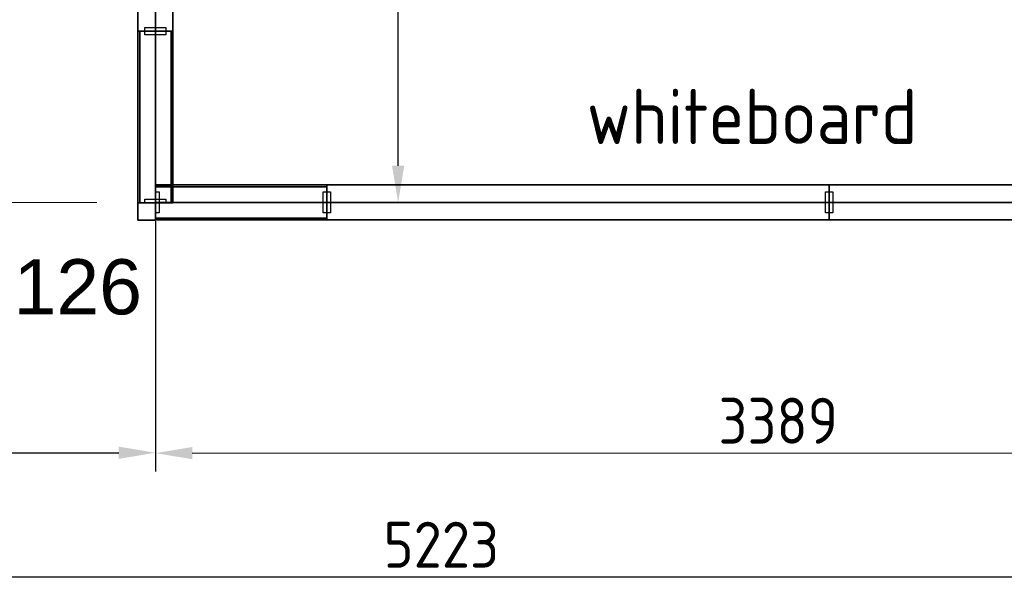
# Model space of a CAD drawing. Extents: x 3165 to 57695, y -7842 to 39081.
# Tile 45 of 248: x 22481 to 25160, y 23760 to 25325. Entities that reach past the tile are written whole.
import ezdxf
from ezdxf.enums import TextEntityAlignment as Align

# ---------------------------------------------------------------- set-up
doc = ezdxf.new("R2010")
doc.units = 0
doc.header["$LTSCALE"] = 50
doc.header["$PDSIZE"] = -5
doc.linetypes.add('HIDDEN2', pattern=[4.7625, 3.175, -1.5875])
doc.linetypes.add('Onderlegger 3e verdieping$0$stramien', pattern=[22.225, 12.7, -3.175, 3.175, -3.175])
doc.layers.get('0').update_dxf_attribs({"linetype": 'CONTINUOUS'})
doc.layers.get('DEFPOINTS').update_dxf_attribs({"linetype": 'CONTINUOUS'})
for name, color, linetype in [('AS-A38--_F----5', 2, 'CONTINUOUS'), ('AS-A38--_F---4-', 9, 'CONTINUOUS'), ('AS-A38-L_F----5', 7, 'CONTINUOUS'), ('AS-I38-M_F----5_Hoekaansluitingen', 7, 'CONTINUOUS'), ('AS-I38-M_F----5_Wandmodulen', 7, 'CONTINUOUS'), ('AS-L38--', 7, 'CONTINUOUS'), ('AS-L38--_F----5', 7, 'CONTINUOUS'), ('AS-L38--_F---4-', 7, 'CONTINUOUS'), ('AS-L38--_F-23--', 3, 'CONTINUOUS'), ('AS-L38--_F1-----', 2, 'CONTINUOUS'), ('AS-L38--_F123--', 7, 'CONTINUOUS'), ('AS-L38GL_F---4-', 2, 'CONTINUOUS'), ('AS-L38GL_F123--', 3, 'CONTINUOUS'), ('AS-M38--_F123--_Wandlengte', 1, 'CONTINUOUS'), ('AS-T38--_F----5', 7, 'CONTINUOUS'), ('IWTEKST', 2, 'CONTINUOUS')]:
    doc.layers.add(name, color=color, linetype=linetype)
doc.layers.add('AS-I38-1_F----5', color=2, linetype='CONTINUOUS', plot=False)
doc.layers.add('IWHARTWAND', color=6, linetype='CONTINUOUS', plot=False)
doc.layers.add('Onderlegger 3e verdieping$0$S-GRID', color=8, linetype='CONTINUOUS', lineweight=18)
doc.styles.get("Standard").update_dxf_attribs({"font": 'isocp.shx'})
doc.dimstyles.new('CWall_F2_Wandlengte', dxfattribs={"dimscale": 50, "dimtxt": 2.5, "dimasz": 2, "dimexe": 1, "dimexo": 1, "dimgap": 0.5, "dimtad": 1, "dimdec": 0, "dimdsep": 46, "dimtxsty": 'Standard', "dimcen": 2.5, "dimclrt": 2, "dimadec": 0, "dimazin": 0, "dimtfac": 1, "dimtdec": 0, "dimtix": 1, "dimtmove": 2, "dimatfit": 0, "dimfxl": 0, "dimtolj": 1, "dimtzin": 0, "dimarcsym": 0})
pattern_1 = [(60, (160, 370), (-43300, 25000), [300, -50000]), (60, (230, 444), (-43300, 25000), [100, -50000]), (60, (187, 470), (-43300, 25000), [100, -50000]), (150, (320, 450), (-25000, -43300), [200, -50000])]
pattern_2 = [(60, (160, 1230), (-43300, 25000), [300, -50000]), (60, (230, 1304), (-43300, 25000), [100, -50000]), (60, (187, 1330), (-43300, 25000), [100, -50000]), (150, (320, 1310), (-25000, -43300), [200, -50000])]
pattern_3 = [(0, (233.25, 1360), (29.766, 59.531), [0, -59.531])]
pattern_4 = [(60, (160, 2090), (-43300, 25000), [300, -50000]), (60, (230, 2164), (-43300, 25000), [100, -50000]), (60, (187, 2190), (-43300, 25000), [100, -50000]), (150, (320, 2170), (-25000, -43300), [200, -50000])]
pattern_5 = [(0, (683.5, 1360), (31.75, 31.75), [15.875, -47.625]), (90, (691.438, 1352.062), (-31.75, 31.75), [15.875, -47.625])]

# ---------------------------------------------------------------- blocks, each defined once
blk = doc.blocks.new('Onderlegger 3e verdieping')
at = {"layer": 'Onderlegger 3e verdieping$0$S-GRID', "linetype": 'Onderlegger 3e verdieping$0$stramien'}
blk.add_line((3164.6, 24828.2), (56107.8, 24828.2), dxfattribs=at)
blk = doc.blocks.new('QHK-7---_CTA01')
at = {"layer": 'AS-L38--_F----5', "linetype": 'HIDDEN2'}
blk.add_line((0, 0), (0, 0, 2700), dxfattribs=at)
at = {"layer": 'AS-L38--_F---4-'}
blk.add_line((-47.5, 47.5), (-47.5, 47.5, 2700), dxfattribs=at)
for points, invisible_edges in [([(0, 47.5, 2700), (0, -47.5, 2700), (47.5, -47.5, 2700), (-47.5, 47.5, 2700)], 4), ([(47.5, -47.5, 2700), (-47.5, 47.5, 2700), (-47.5, 0, 2700), (47.5, 0, 2700)], 1), ([(47.5, 0), (47.5, 0, 60), (47.5, -47.5, 60), (47.5, -47.5)], 1), ([(47.5, 0, 2660), (47.5, 0, 2700), (47.5, -47.5, 2700), (47.5, -47.5, 2660)], 1), ([(47.5, -47.5), (47.5, -47.5, 60), (0, -47.5, 60), (0, -47.5)], 4), ([(47.5, -47.5, 2660), (47.5, -47.5, 2700), (0, -47.5, 2700), (0, -47.5, 2660)], 4)]:
    blk.add_3dface(points, dxfattribs=dict(at, invisible_edges=invisible_edges))
for points in [[(47.5, 0, 60), (47.5, 0, 2660), (47.5, -47.5, 2660), (47.5, -47.5, 60)], [(47.5, -47.5, 60), (47.5, -47.5, 2660), (0, -47.5, 2660), (0, -47.5, 60)]]:
    blk.add_3dface(points, dxfattribs=at)
at = {"layer": 'AS-L38--_F123--'}
blk.add_lwpolyline([(0, -47.5), (47.5, -47.5), (47.5, 0)], dxfattribs=at)
at = {"layer": 'DEFPOINTS'}
blk.add_point((0, 0, 2700), dxfattribs=at)
at = {"layer": 'AS-I38-M_F----5_Hoekaansluitingen', "extrusion": (1, -6.12303e-17, 0)}
blk.add_text('D126', height=125, rotation=90, dxfattribs=at).set_placement((0, 2750), align=Align.MIDDLE_LEFT)
at = {"layer": 'AS-I38-M_F----5_Hoekaansluitingen', "extrusion": (0, -1, 0)}
blk.add_text('D126', height=125, rotation=90, dxfattribs=at).set_placement((0, 2750), align=Align.MIDDLE_LEFT)
blk = doc.blocks.new('WandNr5o_CTA01')
at = {"layer": 'AS-T38--_F----5', "color": 0, "linetype": 'ByBlock'}
blk.add_circle((0, -18), 2.5, dxfattribs=at)
blk.add_attdef('WANDNR', text='', height=2.5, dxfattribs=at).set_placement((0, -18), align=Align.MIDDLE)
blk = doc.blocks.new('BvnAans-_CTA01')
at = {"layer": 'AS-L38--_F----5', "color": 0, "invisible_edges": 10}
blk.add_3dface([(0, 0), (1, 0), (1, 0, 1), (0, 0, 1)], dxfattribs=at)
at = {"layer": 'AS-L38--_F---4-', "invisible_edges": 10}
for points in [[(0, 0.5), (1, 0.5), (1, 0.5, 1), (0, 0.5, 1)], [(0, -0.5), (1, -0.5), (1, -0.5, 1), (0, -0.5, 1)]]:
    blk.add_3dface(points, dxfattribs=at)
at = {"layer": 'AS-L38--_F---4-'}
blk.add_3dface([(0, -0.5, 1), (0, 0.5, 1), (1, 0.5, 1), (1, -0.5, 1)], dxfattribs=at)
blk = doc.blocks.new('OndrAans_CTA01')
at = {"layer": 'AS-L38--_F----5', "color": 0, "invisible_edges": 10}
blk.add_3dface([(0, 0), (1, 0), (1, 0, 1), (0, 0, 1)], dxfattribs=at)
at = {"layer": 'AS-L38--_F---4-', "invisible_edges": 10}
for points in [[(0, 0.5), (1, 0.5), (1, 0.5, 1), (0, 0.5, 1)], [(0, -0.5), (1, -0.5), (1, -0.5, 1), (0, -0.5, 1)]]:
    blk.add_3dface(points, dxfattribs=at)
at = {"layer": 'AS-L38--_F123--', "color": 0}
blk.add_3dface([(0, -0.5), (1, -0.5), (1, 0.5), (0, 0.5)], dxfattribs=at)
blk = doc.blocks.new('Q0WDSTL-_CTA01')
at = {"layer": 'AS-L38--_F-23--'}
for p, q in [((0, 0.3), (0, 0.5)), ((0, -0.3), (0, -0.5))]:
    blk.add_line(p, q, dxfattribs=at)
at = {"layer": 'AS-L38--_F-23--', "color": 1}
blk.add_lwpolyline([(0, 0.3), (1, 0.3), (1, -0.3), (0, -0.3)], dxfattribs=at)
at = {"layer": 'AS-L38--_F1-----'}
blk.add_lwpolyline([(0, 0.5), (0, -0.5)], dxfattribs=at)
blk = doc.blocks.new('D1------_CTA01')
at = {"layer": 'AS-L38--_F----5', "color": 0}
blk.add_3dface([(0, 0), (1, 0), (1, 0, 1), (0, 0, 1)], dxfattribs=at)
at = {"layer": 'AS-L38--_F---4-'}
for points in [[(0, 0.5), (1, 0.5), (1, 0.5, 1), (0, 0.5, 1)], [(0, -0.5), (1, -0.5), (1, -0.5, 1), (0, -0.5, 1)]]:
    blk.add_3dface(points, dxfattribs=at)
blk = doc.blocks.new('QWND50--_CTA01')
at = {"layer": 'AS-A38--_F----5', "extrusion": (0, -1, 0)}
h = blk.add_hatch(dxfattribs=at)
h.set_pattern_fill('BRASS', color=256, scale=50, style=0)
h.set_pattern_definition([(0, (1024.88, 1150), (0, 317.5), []), (0, (1024.88, 1308.75), (0, 317.5), [158.75, -79.375])])
h.paths.add_polyline_path([(0, 940), (1366.5, 940), (1366.5, 1780)])
h = blk.add_hatch(dxfattribs=at)
h.set_pattern_fill('CROSS', color=256, scale=5, style=0)
h.set_pattern_definition([(0, (341.625, 1570), (31.75, 31.75), [15.875, -47.625]), (90, (349.562, 1562.062), (-31.75, 31.75), [15.875, -47.625])])
h.paths.add_polyline_path([(0, 940), (1366.5, 1780), (0, 1780)])
at = {"layer": 'AS-A38--_F---4-', "extrusion": (0, -1, 0)}
h = blk.add_hatch(dxfattribs=at)
h.set_pattern_fill('BRASS', color=256, scale=50, style=0)
h.set_pattern_definition([(0, (683.25, 1360), (0, 317.5), []), (0, (683.25, 1518.75), (0, 317.5), [158.75, -79.375])])
h.paths.add_polyline_path([(0, 940), (1366.5, 940), (1366.5, 1780), (0, 1780)])
h = blk.add_hatch(dxfattribs=at)
h.set_pattern_fill('CROSS', color=256, scale=5, style=0)
h.set_pattern_definition([(0, (683.25, 1360), (31.75, 31.75), [15.875, -47.625]), (90, (691.188, 1352.062), (-31.75, 31.75), [15.875, -47.625])])
h.paths.add_polyline_path([(0, 940), (1366.5, 940), (1366.5, 1780), (0, 1780)])
at = {"layer": 'AS-A38-L_F----5', "extrusion": (0, -1, 0)}
blk.add_line((0, 0, 940), (1366.5, 0, 1780), dxfattribs=at)
at = {"layer": 'DEFPOINTS'}
blk.add_point((0, 0, 2700), dxfattribs=at)
at = {"layer": 'AS-L38--', "yscale": 95}
for name, p, xscale, zscale in [('BvnAans-_CTA01', (0, 0, 2660), 1366.5, 40), ('OndrAans_CTA01', (0, 0), 1366.5, 60), ('Q0WDSTL-_CTA01', (0, 0), 10, 10), ('D1------_CTA01', (0, 0, 1780), 1366.5, 880), ('D1------_CTA01', (0, 0, 940), 1366.5, 840), ('D1------_CTA01', (0, 0, 60), 1366.5, 880)]:
    blk.add_blockref(name, p, dxfattribs=dict(at, xscale=xscale, zscale=zscale))
at = {"layer": 'AS-L38--', "xscale": 10, "yscale": 95, "zscale": 10, "rotation": 180}
blk.add_blockref('Q0WDSTL-_CTA01', (1366.5, 0), dxfattribs=at)
at = {"layer": 'AS-I38-1_F----5', "extrusion": (0, -1, 0)}
blk.add_text('2', height=90, dxfattribs=at).set_placement((40, 130))
at = {"layer": 'AS-I38-M_F----5_Wandmodulen', "extrusion": (0, -1, 0)}
blk.add_text('AH-Z2', height=125, rotation=90, dxfattribs=at).set_placement((683.2, 2750), align=Align.MIDDLE_LEFT)
blk = doc.blocks.new('QWND1---_CTA01')
at = {"layer": 'AS-A38--_F----5', "extrusion": (0, -1, 0)}
h = blk.add_hatch(dxfattribs=at)
h.set_pattern_fill('ANSI31', color=256, scale=50, angle=135, style=0)
h.set_pattern_definition([(180, (1140.76, 1150), (-1e-14, -158.75), [])])
h.paths.add_polyline_path([(0, 940), (1521, 940), (1521, 1780)])
h = blk.add_hatch(dxfattribs=at)
h.set_pattern_fill('CROSS', color=256, scale=5, style=0)
h.set_pattern_definition([(0, (380.255, 1570), (31.75, 31.75), [15.875, -47.625]), (90, (388.192, 1562.062), (-31.75, 31.75), [15.875, -47.625])])
h.paths.add_polyline_path([(0, 940), (1521, 1780), (0, 1780)])
at = {"layer": 'AS-A38--_F---4-', "extrusion": (0, -1, 0)}
h = blk.add_hatch(dxfattribs=at)
h.set_pattern_fill('ANSI31', color=256, scale=50, angle=135, style=0)
h.set_pattern_definition([(180, (760.51, 1360), (-1e-14, -158.75), [])])
h.paths.add_polyline_path([(0, 940), (1521, 940), (1521, 1780), (0, 1780)])
h = blk.add_hatch(dxfattribs=at)
h.set_pattern_fill('CROSS', color=256, scale=5, style=0)
h.set_pattern_definition([(0, (760.51, 1360), (31.75, 31.75), [15.875, -47.625]), (90, (768.447, 1352.062), (-31.75, 31.75), [15.875, -47.625])])
h.paths.add_polyline_path([(0, 940), (1521, 940), (1521, 1780), (0, 1780)])
at = {"layer": 'AS-A38-L_F----5', "extrusion": (0, -1, 0)}
blk.add_line((0, 0, 940), (1521, 0, 1780), dxfattribs=at)
at = {"layer": 'DEFPOINTS'}
blk.add_point((0, 0, 2700), dxfattribs=at)
at = {"layer": 'AS-L38--', "yscale": 95}
for name, p, xscale, zscale in [('BvnAans-_CTA01', (0, 0, 2660), 1521.019023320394, 40), ('OndrAans_CTA01', (0, 0), 1521.019023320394, 60), ('Q0WDSTL-_CTA01', (0, 0), 10, 10), ('D1------_CTA01', (0, 0, 1780), 1521.019023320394, 880), ('D1------_CTA01', (0, 0, 940), 1521.019023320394, 840), ('D1------_CTA01', (0, 0, 60), 1521.019023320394, 880)]:
    blk.add_blockref(name, p, dxfattribs=dict(at, xscale=xscale, zscale=zscale))
at = {"layer": 'AS-L38--', "xscale": 10, "yscale": 95, "zscale": 10, "rotation": 180}
blk.add_blockref('Q0WDSTL-_CTA01', (1521, 0), dxfattribs=at)
at = {"layer": 'AS-I38-1_F----5', "extrusion": (0, -1, 0)}
blk.add_text('98', height=90, dxfattribs=at).set_placement((40, 130))
at = {"layer": 'AS-I38-M_F----5_Wandmodulen', "extrusion": (0, -1, 0)}
blk.add_text('AH-Z2', height=125, rotation=90, dxfattribs=at).set_placement((760.5, 2750), align=Align.MIDDLE_LEFT)
blk = doc.blocks.new('QPGLAS--_CTA01')
at = {"layer": 'AS-L38--_F----5', "color": 0}
blk.add_3dface([(0, 0), (1, 0), (1, 0, 1), (0, 0, 1)], dxfattribs=at)
at = {"layer": 'AS-L38GL_F123--'}
blk.add_line((0, 0), (1, 0), dxfattribs=at)
at = {"layer": 'AS-L38GL_F---4-'}
mesh = blk.add_polymesh((6, 3), dxfattribs=at)
for k, corner in enumerate([(1, -0.45, 1), (1, -0.45), (1, -0.45), (0, -0.45, 1), (0, -0.45), (0, -0.45), (0, 0.45, 1), (0, 0.45), (0, -0.45), (1, 0.45, 1), (1, 0.45), (1, -0.45), (1, 0.45, 1), (1, 0.45, 1), (1, -0.45, 1), (0, 0.45, 1), (0, 0.45, 1), (0, -0.45, 1)]):
    mesh.set_mesh_vertex(divmod(k, 3), corner)
blk = doc.blocks.new('O4------_CTA01')
blk.add_blockref('QPGLAS--_CTA01', (0, 0))
blk = doc.blocks.new('QWND43--_CTA01')
at = {"layer": 'AS-A38--_F----5', "extrusion": (0, -1, 0)}
h = blk.add_hatch(dxfattribs=at)
h.set_pattern_fill('GLAS2', color=256, scale=50, angle=60, style=0, pattern_type=2)
h.set_pattern_definition(pattern_1)
h.paths.add_polyline_path([(0, 60), (466.5, 60), (466.5, 940), (0, 940)])
h = blk.add_hatch(dxfattribs=at)
h.set_pattern_fill('GLAS2', color=256, scale=50, angle=60, style=0, pattern_type=2)
h.set_pattern_definition(pattern_2)
h.paths.add_polyline_path([(0, 940), (466.5, 940), (466.5, 1780), (0, 1780)])
h = blk.add_hatch(dxfattribs=at)
h.set_pattern_fill('GLAS2', color=256, scale=50, angle=60, style=0, pattern_type=2)
h.set_pattern_definition(pattern_4)
h.paths.add_polyline_path([(0, 1780), (466.5, 1780), (466.5, 2660), (0, 2660)])
h = blk.add_hatch(dxfattribs=at)
h.set_pattern_fill('DOTS', color=256, scale=37.5, style=0)
h.set_pattern_definition(pattern_3)
h.paths.add_polyline_path([(10, 950), (456.5, 950), (456.5, 1770), (10, 1770)])
at = {"layer": 'AS-A38--_F---4-', "extrusion": (0, -1, 0)}
h = blk.add_hatch(dxfattribs=at)
h.set_pattern_fill('GLAS2', color=256, scale=50, angle=60, style=0, pattern_type=2)
h.set_pattern_definition(pattern_4)
h.paths.add_polyline_path([(0, 1780), (466.5, 1780), (466.5, 2660), (0, 2660)])
h = blk.add_hatch(dxfattribs=at)
h.set_pattern_fill('GLAS2', color=256, scale=50, angle=60, style=0, pattern_type=2)
h.set_pattern_definition(pattern_2)
h.paths.add_polyline_path([(0, 940), (466.5, 940), (466.5, 1780), (0, 1780)])
h = blk.add_hatch(dxfattribs=at)
h.set_pattern_fill('GLAS2', color=256, scale=50, angle=60, style=0, pattern_type=2)
h.set_pattern_definition(pattern_1)
h.paths.add_polyline_path([(0, 60), (466.5, 60), (466.5, 940), (0, 940)])
h = blk.add_hatch(dxfattribs=at)
h.set_pattern_fill('DOTS', color=256, scale=37.5, style=0)
h.set_pattern_definition(pattern_3)
h.paths.add_polyline_path([(10, 950), (456.5, 950), (456.5, 1770), (10, 1770)])
h = blk.add_hatch(dxfattribs=at)
h.set_pattern_fill('GLAS2', color=256, scale=50, angle=60, style=0, pattern_type=2)
h.set_pattern_definition(pattern_4)
h.paths.add_polyline_path([(0, 1780), (466.5, 1780), (466.5, 2660), (0, 2660)])
h = blk.add_hatch(dxfattribs=at)
h.set_pattern_fill('GLAS2', color=256, scale=50, angle=60, style=0, pattern_type=2)
h.set_pattern_definition(pattern_2)
h.paths.add_polyline_path([(0, 940), (466.5, 940), (466.5, 1780), (0, 1780)])
h = blk.add_hatch(dxfattribs=at)
h.set_pattern_fill('GLAS2', color=256, scale=50, angle=60, style=0, pattern_type=2)
h.set_pattern_definition(pattern_1)
h.paths.add_polyline_path([(0, 60), (466.5, 60), (466.5, 940), (0, 940)])
h = blk.add_hatch(dxfattribs=at)
h.set_pattern_fill('DOTS', color=256, scale=37.5, style=0)
h.set_pattern_definition(pattern_3)
h.paths.add_polyline_path([(10, 950), (456.5, 950), (456.5, 1770), (10, 1770)])
at = {"layer": 'DEFPOINTS'}
blk.add_point((0, 0, 2700), dxfattribs=at)
at = {"layer": 'AS-L38--', "yscale": 95}
for name, p, xscale, zscale in [('BvnAans-_CTA01', (0, 0, 2660), 466.5, 40), ('OndrAans_CTA01', (0, 0), 466.5, 60), ('Q0WDSTL-_CTA01', (0, 0), 10, 10), ('O4------_CTA01', (0, 0, 1780), 466.5, 880), ('O4------_CTA01', (0, 0, 940), 466.5, 840), ('O4------_CTA01', (0, 0, 60), 466.5, 880)]:
    blk.add_blockref(name, p, dxfattribs=dict(at, xscale=xscale, zscale=zscale))
at = {"layer": 'AS-L38--', "xscale": 10, "yscale": 95, "zscale": 10, "rotation": 180}
blk.add_blockref('Q0WDSTL-_CTA01', (466.5, 0), dxfattribs=at)
at = {"layer": 'AS-I38-1_F----5', "extrusion": (0, -1, 0)}
blk.add_text('1', height=90, dxfattribs=at).set_placement((40, 130))
at = {"layer": 'AS-I38-M_F----5_Wandmodulen', "extrusion": (0, -1, 0)}
blk.add_text('GH', height=125, rotation=90, dxfattribs=at).set_placement((233.2, 2750), align=Align.MIDDLE_LEFT)
blk = doc.blocks.new('QWND81--_CTA01')
at = {"layer": 'AS-A38--_F----5', "extrusion": (0, -1, 0)}
h = blk.add_hatch(dxfattribs=at)
h.set_pattern_fill('CROSS', color=256, scale=5, style=0)
h.set_pattern_definition(pattern_5)
h.paths.add_polyline_path([(0, 940), (1367, 940), (1367, 1780), (0, 1780)])
at = {"layer": 'AS-A38--_F---4-', "extrusion": (0, -1, 0)}
h = blk.add_hatch(dxfattribs=at)
h.set_pattern_fill('CROSS', color=256, scale=5, style=0)
h.set_pattern_definition(pattern_5)
h.paths.add_polyline_path([(0, 940), (1367, 940), (1367, 1780), (0, 1780)])
h = blk.add_hatch(dxfattribs=at)
h.set_pattern_fill('CROSS', color=256, scale=5, style=0)
h.set_pattern_definition(pattern_5)
h.paths.add_polyline_path([(0, 940), (1367, 940), (1367, 1780), (0, 1780)])
at = {"layer": 'DEFPOINTS'}
blk.add_point((0, 0, 2700), dxfattribs=at)
at = {"layer": 'AS-L38--', "yscale": 95}
for name, p, xscale, zscale in [('BvnAans-_CTA01', (0, 0, 2660), 1367, 40), ('OndrAans_CTA01', (0, 0), 1367, 60), ('Q0WDSTL-_CTA01', (0, 0), 10, 10), ('D1------_CTA01', (0, 0, 1780), 1367, 880), ('D1------_CTA01', (0, 0, 940), 1367, 840), ('D1------_CTA01', (0, 0, 60), 1367, 880)]:
    blk.add_blockref(name, p, dxfattribs=dict(at, xscale=xscale, zscale=zscale))
at = {"layer": 'AS-L38--', "xscale": 10, "yscale": 95, "zscale": 10, "rotation": 180}
blk.add_blockref('Q0WDSTL-_CTA01', (1367, 0), dxfattribs=at)
at = {"layer": 'AS-I38-1_F----5', "extrusion": (0, -1, 0)}
blk.add_text('3', height=90, dxfattribs=at).set_placement((40, 130))
at = {"layer": 'AS-I38-M_F----5_Wandmodulen', "extrusion": (0, -1, 0)}
blk.add_text('AH-Z1', height=125, rotation=90, dxfattribs=at).set_placement((683.5, 2750), align=Align.MIDDLE_LEFT)
blk = doc.blocks.new('QWND92--_CTA01')
at = {"layer": 'AS-A38--_F----5', "extrusion": (0, -1, 0)}
h = blk.add_hatch(dxfattribs=at)
h.set_pattern_fill('GLAS2', color=256, scale=50, angle=60, style=0, pattern_type=2)
h.set_pattern_definition(pattern_4)
h.paths.add_polyline_path([(0, 1780), (466.5, 1780), (466.5, 2660), (0, 2660)])
h = blk.add_hatch(dxfattribs=at)
h.set_pattern_fill('GLAS2', color=256, scale=50, angle=60, style=0, pattern_type=2)
h.set_pattern_definition(pattern_2)
h.paths.add_polyline_path([(0, 940), (466.5, 940), (466.5, 1780), (0, 1780)])
h = blk.add_hatch(dxfattribs=at)
h.set_pattern_fill('GLAS2', color=256, scale=50, angle=60, style=0, pattern_type=2)
h.set_pattern_definition(pattern_1)
h.paths.add_polyline_path([(0, 60), (466.5, 60), (466.5, 940), (0, 940)])
h = blk.add_hatch(dxfattribs=at)
h.set_pattern_fill('DOTS', color=256, scale=37.5, style=0)
h.set_pattern_definition(pattern_3)
h.paths.add_polyline_path([(10, 950), (456.5, 950), (456.5, 1770), (10, 1770)])
at = {"layer": 'AS-A38--_F---4-', "extrusion": (0, -1, 0)}
h = blk.add_hatch(dxfattribs=at)
h.set_pattern_fill('GLAS2', color=256, scale=50, angle=60, style=0, pattern_type=2)
h.set_pattern_definition(pattern_4)
h.paths.add_polyline_path([(0, 1780), (466.5, 1780), (466.5, 2660), (0, 2660)])
h = blk.add_hatch(dxfattribs=at)
h.set_pattern_fill('GLAS2', color=256, scale=50, angle=60, style=0, pattern_type=2)
h.set_pattern_definition(pattern_2)
h.paths.add_polyline_path([(0, 940), (466.5, 940), (466.5, 1780), (0, 1780)])
h = blk.add_hatch(dxfattribs=at)
h.set_pattern_fill('GLAS2', color=256, scale=50, angle=60, style=0, pattern_type=2)
h.set_pattern_definition(pattern_1)
h.paths.add_polyline_path([(0, 60), (466.5, 60), (466.5, 940), (0, 940)])
h = blk.add_hatch(dxfattribs=at)
h.set_pattern_fill('DOTS', color=256, scale=37.5, style=0)
h.set_pattern_definition(pattern_3)
h.paths.add_polyline_path([(10, 950), (456.5, 950), (456.5, 1770), (10, 1770)])
h = blk.add_hatch(dxfattribs=at)
h.set_pattern_fill('GLAS2', color=256, scale=50, angle=60, style=0, pattern_type=2)
h.set_pattern_definition(pattern_4)
h.paths.add_polyline_path([(0, 1780), (466.5, 1780), (466.5, 2660), (0, 2660)])
h = blk.add_hatch(dxfattribs=at)
h.set_pattern_fill('GLAS2', color=256, scale=50, angle=60, style=0, pattern_type=2)
h.set_pattern_definition(pattern_2)
h.paths.add_polyline_path([(0, 940), (466.5, 940), (466.5, 1780), (0, 1780)])
h = blk.add_hatch(dxfattribs=at)
h.set_pattern_fill('GLAS2', color=256, scale=50, angle=60, style=0, pattern_type=2)
h.set_pattern_definition(pattern_1)
h.paths.add_polyline_path([(0, 60), (466.5, 60), (466.5, 940), (0, 940)])
h = blk.add_hatch(dxfattribs=at)
h.set_pattern_fill('DOTS', color=256, scale=37.5, style=0)
h.set_pattern_definition(pattern_3)
h.paths.add_polyline_path([(10, 950), (456.5, 950), (456.5, 1770), (10, 1770)])
at = {"layer": 'DEFPOINTS'}
blk.add_point((0, 0, 2700), dxfattribs=at)
at = {"layer": 'AS-L38--', "yscale": 95}
for name, p, xscale, zscale in [('BvnAans-_CTA01', (0, 0, 2660), 466.5, 40), ('OndrAans_CTA01', (0, 0), 466.5, 60), ('Q0WDSTL-_CTA01', (0, 0), 10, 10), ('O4------_CTA01', (0, 0, 940), 466.5, 840), ('O4------_CTA01', (0, 0, 1780), 466.5, 880), ('O4------_CTA01', (0, 0, 60), 466.5, 880)]:
    blk.add_blockref(name, p, dxfattribs=dict(at, xscale=xscale, zscale=zscale))
at = {"layer": 'AS-L38--', "xscale": 10, "yscale": 95, "zscale": 10, "rotation": 180}
blk.add_blockref('Q0WDSTL-_CTA01', (466.5, 0), dxfattribs=at)
at = {"layer": 'AS-I38-1_F----5', "extrusion": (0, -1, 0)}
blk.add_text('98', height=90, dxfattribs=at).set_placement((40, 130))
at = {"layer": 'AS-I38-M_F----5_Wandmodulen', "extrusion": (0, -1, 0)}
blk.add_text('GH', height=125, rotation=90, dxfattribs=at).set_placement((233.2, 2750), align=Align.MIDDLE_LEFT)
blk = doc.blocks.new('*D376')
at = {"layer": 'AS-M38--_F123--_Wandlengte', "color": 0, "lineweight": -2}
for p, q in [((21017.1, 24454.9), (21017.1, 24097.5)), ((22850.6, 24281), (22850.6, 24097.5)), ((21117.1, 24147.5), (22750.6, 24147.5))]:
    blk.add_line(p, q, dxfattribs=at)
at = {"layer": 'AS-M38--_F123--_Wandlengte', "color": 0}
for points in [[(21117.1, 24164.2), (21117.1, 24130.9), (21017.1, 24147.5)], [(22750.6, 24164.2), (22750.6, 24130.9), (22850.6, 24147.5)]]:
    blk.add_solid(points, dxfattribs=at)
at = {"layer": 'DEFPOINTS', "color": 0}
for p in [(21017.1, 24504.9), (22850.6, 24331), (22850.6, 24147.5)]:
    blk.add_point(p, dxfattribs=at)
at = {"layer": 'AS-M38--_F123--_Wandlengte', "color": 2, "insert": (21933.8, 24235), "char_height": 125, "attachment_point": 5}
blk.add_mtext('\\A1;1833', dxfattribs=at)
blk = doc.blocks.new('*D377')
at = {"layer": 'AS-M38--_F123--_Wandlengte', "color": 0, "lineweight": -2}
for p, q in [((26239.6, 24226.5), (26239.6, 23759.9)), ((21017.1, 24161.9), (21017.1, 23759.9)), ((21117.1, 23809.9), (26139.6, 23809.9))]:
    blk.add_line(p, q, dxfattribs=at)
at = {"layer": 'AS-M38--_F123--_Wandlengte', "color": 0}
for points in [[(21117.1, 23826.5), (21117.1, 23793.2), (21017.1, 23809.9)], [(26139.6, 23826.5), (26139.6, 23793.2), (26239.6, 23809.9)]]:
    blk.add_solid(points, dxfattribs=at)
at = {"layer": 'DEFPOINTS', "color": 0}
for p in [(26239.6, 24276.5), (21017.1, 24211.9), (26239.6, 23809.9)]:
    blk.add_point(p, dxfattribs=at)
at = {"layer": 'AS-M38--_F123--_Wandlengte', "color": 2, "insert": (23628.4, 23897.4), "char_height": 125, "attachment_point": 5}
blk.add_mtext('\\A1;5223', dxfattribs=at)
blk = doc.blocks.new('*D378')
at = {"layer": 'AS-M38--_F123--_Wandlengte', "color": 0, "lineweight": -2}
for p, q in [((23419.3, 28494.2), (23560.9, 28494.2)), ((23510.9, 24928.2), (23510.9, 28394.2)), ((23453.8, 24828.2), (23560.9, 24828.2))]:
    blk.add_line(p, q, dxfattribs=at)
at = {"layer": 'AS-M38--_F123--_Wandlengte', "color": 0}
for points in [[(23494.3, 28394.2), (23527.6, 28394.2), (23510.9, 28494.2)], [(23494.3, 24928.2), (23527.6, 24928.2), (23510.9, 24828.2)]]:
    blk.add_solid(points, dxfattribs=at)
at = {"layer": 'DEFPOINTS', "color": 0}
for p in [(23369.3, 28494.2, -300), (23510.9, 28494.2), (23403.8, 24828.2)]:
    blk.add_point(p, dxfattribs=at)
at = {"layer": 'AS-M38--_F123--_Wandlengte', "color": 2, "insert": (23423.4, 26661.2), "char_height": 125, "attachment_point": 5, "rotation": 90}
blk.add_mtext('\\A1;3666', dxfattribs=at)
blk = doc.blocks.new('*D473')
at = {"layer": 'AS-M38--_F123--_Wandlengte', "color": 0, "lineweight": -2}
for p, q in [((22850.6, 24777.2), (22850.8, 24096.5)), ((26239.6, 24778.2), (26239.8, 24097.5)), ((22950.8, 24146.6), (26139.8, 24147.5))]:
    blk.add_line(p, q, dxfattribs=at)
at = {"layer": 'AS-M38--_F123--_Wandlengte', "color": 0}
for points in [[(22950.8, 24163.2), (22950.8, 24129.9), (22850.8, 24146.5)], [(26139.8, 24164.2), (26139.8, 24130.8), (26239.8, 24147.5)]]:
    blk.add_solid(points, dxfattribs=at)
at = {"layer": 'DEFPOINTS', "color": 0}
for p in [(22850.6, 24827.2), (26239.6, 24828.2), (26239.8, 24147.5)]:
    blk.add_point(p, dxfattribs=at)
at = {"layer": 'AS-M38--_F123--_Wandlengte', "color": 2, "insert": (24545.3, 24234.5), "char_height": 125, "attachment_point": 5, "rotation": 0.0171}
blk.add_mtext('\\A1;3389', dxfattribs=at)

msp = doc.modelspace()

# ---------------------------------------------------------------- linework, layer by layer
at = {"layer": 'IWHARTWAND'}
for q in [(22850.6, 28494.2), (26239.6, 24828.2)]:
    msp.add_line((22850.6, 24828.2), q, dxfattribs=at)
msp.add_lwpolyline([(26516.6, 25105.2), (26516.6, 28494.2), (22850.6, 28494.2), (22850.6, 24828.2), (26215.9, 24828.2)], dxfattribs=at)

# ---------------------------------------------------------------- block references
msp.add_blockref('Onderlegger 3e verdieping', (0, 0))
at = {"layer": 'AS-L38--', "rotation": 270}
for name, p in [('QWND81--_CTA01', (22850.6, 26660.7)), ('QWND92--_CTA01', (22850.6, 25293.7)), ('QHK-7---_CTA01', (22850.6, 24827.2))]:
    msp.add_blockref(name, p, dxfattribs=at)
at = {"layer": 'AS-L38--'}
for name, p in [('QWND43--_CTA01', (22850.6, 24828.2)), ('QWND50--_CTA01', (23317.1, 24828.2)), ('QWND1---_CTA01', (24683.6, 24828.2))]:
    msp.add_blockref(name, p, dxfattribs=at)
at = {"layer": 'AS-L38--', "extrusion": (0, -1, 0)}
ref = msp.add_blockref('WandNr5o_CTA01', (24000.3, -100, -24828.2), dxfattribs=dict(at, xscale=50, yscale=50, zscale=50))
ref.add_attrib('WANDNR', '14', dxfattribs={"layer": 'AS-T38--_F----5', "color": 0, "linetype": 'ByBlock', "extrusion": (0, -1, 0), "height": 125}).set_placement((24000.3, -1000, -24828.2), align=Align.MIDDLE)

# ---------------------------------------------------------------- texts
at = {"layer": 'IWTEKST', "char_height": 150, "width": 3405, "attachment_point": 1}
for s, insert in [('whiteboard', (24023.7, 25137)), ('{\\fArial|b0|i0|c0|p34;126}', (22464.4, 24673.8, 60))]:
    msp.add_mtext(s, dxfattribs=dict(at, insert=insert))

# ---------------------------------------------------------------- dimensions: what is measured, and where the dimension line sits
at = {"layer": 'AS-M38--_F123--_Wandlengte'}
dim = msp.add_linear_dim(base=(23510.9, 28494.2), p1=(23403.8, 24828.2), p2=(23369.3, 28494.2, -300), angle=90, dimstyle='CWall_F2_Wandlengte', dxfattribs=at)
dim.commit()
dim.dimension.update_dxf_attribs({"geometry": '*D378', "text_midpoint": (23423.4, 26661.2)})
dim = msp.add_aligned_dim(p1=(22850.6, 24827.2), p2=(26239.6, 24828.2), distance=-680.7, dimstyle='CWall_F2_Wandlengte', dxfattribs=at)
dim.commit()
dim.dimension.update_dxf_attribs({"geometry": '*D473', "text_midpoint": (24545.3, 24234.5)})
for base, p1, p2, picture, middle in [((22850.5973814, 24147.5398983), (21017.0973814, 24504.9283637), (22850.5973814, 24330.9530974), '*D376', (21933.8473814, 24235.0398983)), ((26239.6164, 23809.8717), (21017.0974, 24211.8636), (26239.6164, 24276.4685), '*D377', (23628.3569, 23897.384))]:
    dim = msp.add_linear_dim(base=base, p1=p1, p2=p2, dimstyle='CWall_F2_Wandlengte', dxfattribs=at)
    dim.commit()
    dim.dimension.update_dxf_attribs({"geometry": picture, "text_midpoint": middle})

doc.saveas('drawing.dxf')
